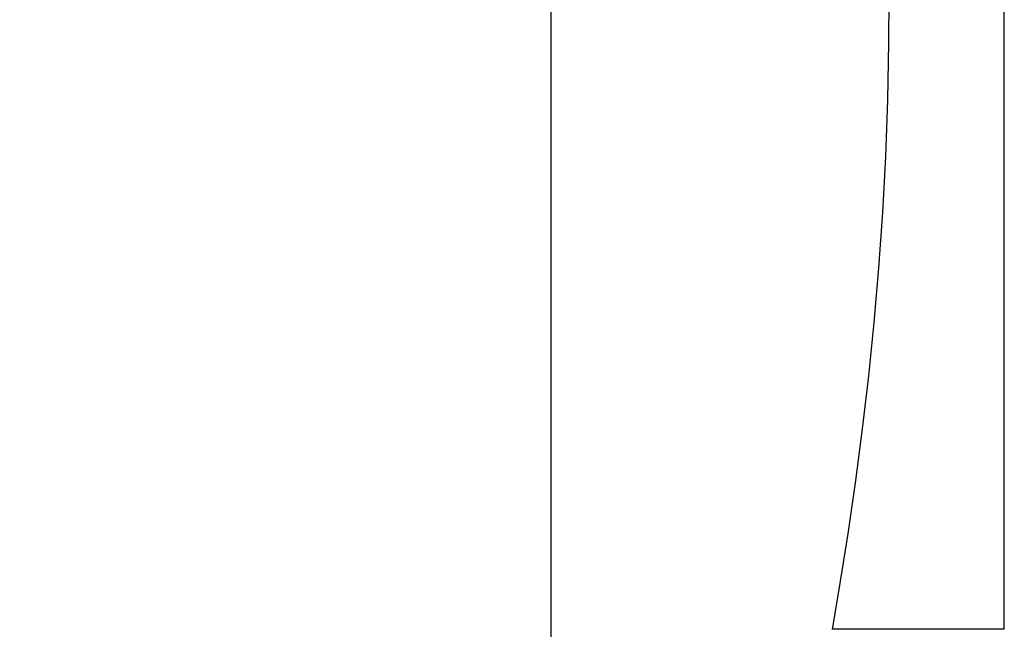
# Model space of a CAD drawing. Header units: metres. Extents: x 779 to 7046, y -512 to 9570.
# Tile 168 of 256: x 2480.778 to 2481.081, y -213.599 to -213.411. Entities that reach past the tile are written whole.
import ezdxf

# ---------------------------------------------------------------- set-up
doc = ezdxf.new("R2010")
doc.units = ezdxf.units.M
doc.linetypes.add('CIĄGłA', pattern=[0])
for name, color, linetype in [('1__logo', 7, 'Continuous'), ('PDF _Geometria', 7, 'Continuous'), ('TB_OBRYS1', 3, 'Continuous')]:
    doc.layers.add(name, color=color, linetype=linetype)
doc.layers.add('BK_Beton', color=2, linetype='Continuous', lineweight=15)

# ---------------------------------------------------------------- blocks, each defined once
blk = doc.blocks.new('B-B')
at = {"layer": '1__logo', "color": 18, "lineweight": 25, "true_color": 0x000000}
for p, q in [((25.34671, -78.00914, -10.04), (25.32929, -78.01233, -10.04)), ((25.34671, -78.00914, -10.04), (25.32929, -78.01233, -10.04)), ((25.34671, -78.00914, -10.04), (25.32929, -78.01233, -10.04)), ((25.34671, -78.00914, -10.04), (25.32929, -78.01233, -10.04)), ((25.32929, -78.01233, -10.04), (25.31195, -78.01521, -10.04)), ((25.32929, -78.01233, -10.04), (25.31195, -78.01521, -10.04)), ((25.32929, -78.01233, -10.04), (25.31195, -78.01521, -10.04)), ((25.32929, -78.01233, -10.04), (25.31195, -78.01521, -10.04)), ((25.31195, -78.01521, -10.04), (25.29468, -78.01776, -10.04)), ((25.31195, -78.01521, -10.04), (25.29468, -78.01776, -10.04)), ((25.31195, -78.01521, -10.04), (25.29468, -78.01776, -10.04)), ((25.31195, -78.01521, -10.04), (25.29468, -78.01776, -10.04)), ((25.27758, -78.02001, -10.04), (25.2606, -78.02192, -10.04)), ((25.27758, -78.02001, -10.04), (25.2606, -78.02192, -10.04)), ((25.27758, -78.02001, -10.04), (25.2606, -78.02192, -10.04)), ((25.27758, -78.02001, -10.04), (25.2606, -78.02192, -10.04)), ((25.29468, -78.01776, -10.04), (25.27758, -78.02001, -10.04)), ((25.29468, -78.01776, -10.04), (25.27758, -78.02001, -10.04)), ((25.29468, -78.01776, -10.04), (25.27758, -78.02001, -10.04)), ((25.29468, -78.01776, -10.04), (25.27758, -78.02001, -10.04)), ((25.2606, -78.02192, -10.04), (25.24379, -78.02358, -10.04)), ((25.2606, -78.02192, -10.04), (25.24379, -78.02358, -10.04)), ((25.2606, -78.02192, -10.04), (25.24379, -78.02358, -10.04)), ((25.2606, -78.02192, -10.04), (25.24379, -78.02358, -10.04)), ((25.2109, -78.02605, -10.04), (25.1948, -78.02695, -10.04)), ((25.2109, -78.02605, -10.04), (25.1948, -78.02695, -10.04)), ((25.2109, -78.02605, -10.04), (25.1948, -78.02695, -10.04)), ((25.2109, -78.02605, -10.04), (25.1948, -78.02695, -10.04)), ((25.22724, -78.02497, -10.04), (25.2109, -78.02605, -10.04)), ((25.22724, -78.02497, -10.04), (25.2109, -78.02605, -10.04)), ((25.22724, -78.02497, -10.04), (25.2109, -78.02605, -10.04)), ((25.22724, -78.02497, -10.04), (25.2109, -78.02605, -10.04)), ((25.24379, -78.02358, -10.04), (25.22724, -78.02497, -10.04)), ((25.24379, -78.02358, -10.04), (25.22724, -78.02497, -10.04)), ((25.24379, -78.02358, -10.04), (25.22724, -78.02497, -10.04)), ((25.24379, -78.02358, -10.04), (25.22724, -78.02497, -10.04)), ((25.16353, -78.02805, -10.04), (25.14841, -78.02828, -10.04)), ((25.16353, -78.02805, -10.04), (25.14841, -78.02828, -10.04)), ((25.16353, -78.02805, -10.04), (25.14841, -78.02828, -10.04)), ((25.16353, -78.02805, -10.04), (25.14841, -78.02828, -10.04)), ((25.17901, -78.02762, -10.04), (25.16353, -78.02805, -10.04)), ((25.17901, -78.02762, -10.04), (25.16353, -78.02805, -10.04)), ((25.17901, -78.02762, -10.04), (25.16353, -78.02805, -10.04)), ((25.17901, -78.02762, -10.04), (25.16353, -78.02805, -10.04)), ((25.1948, -78.02695, -10.04), (25.17901, -78.02762, -10.04)), ((25.1948, -78.02695, -10.04), (25.17901, -78.02762, -10.04)), ((25.1948, -78.02695, -10.04), (25.17901, -78.02762, -10.04)), ((25.1948, -78.02695, -10.04), (25.17901, -78.02762, -10.04))]:
    blk.add_line(p, q, dxfattribs=at)
at = {"layer": 'BK_Beton', "color": 18, "lineweight": 25, "true_color": 0x000000, "elevation": -10.04}
for points in [[(25.1582, -78.08046), (26.03811, -77.91657), (26.00149, -77.71995), (25.64212, -77.78689)], [(25.1582, -78.08046), (25.14848, -78.02828)]]:
    blk.add_lwpolyline(points, dxfattribs=at)
at = {"layer": 'TB_OBRYS1', "color": 18, "lineweight": 25, "true_color": 0x000000, "elevation": -10.04}
blk.add_lwpolyline([(25.45715, -76.79386), (25.65314, -77.84609), (24.96498, -77.97427), (23.13384, -68.14335), (23.822, -68.01517), (25.23958, -75.62579)], dxfattribs=at)

msp = doc.modelspace()

# ---------------------------------------------------------------- block references
at = {"layer": 'PDF _Geometria', "linetype": 'CIĄGłA', "rotation": 79.44877770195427}
msp.add_blockref('B-B', (2399.71412, -224.03405, 10.04), dxfattribs=at)

doc.saveas('drawing.dxf')
